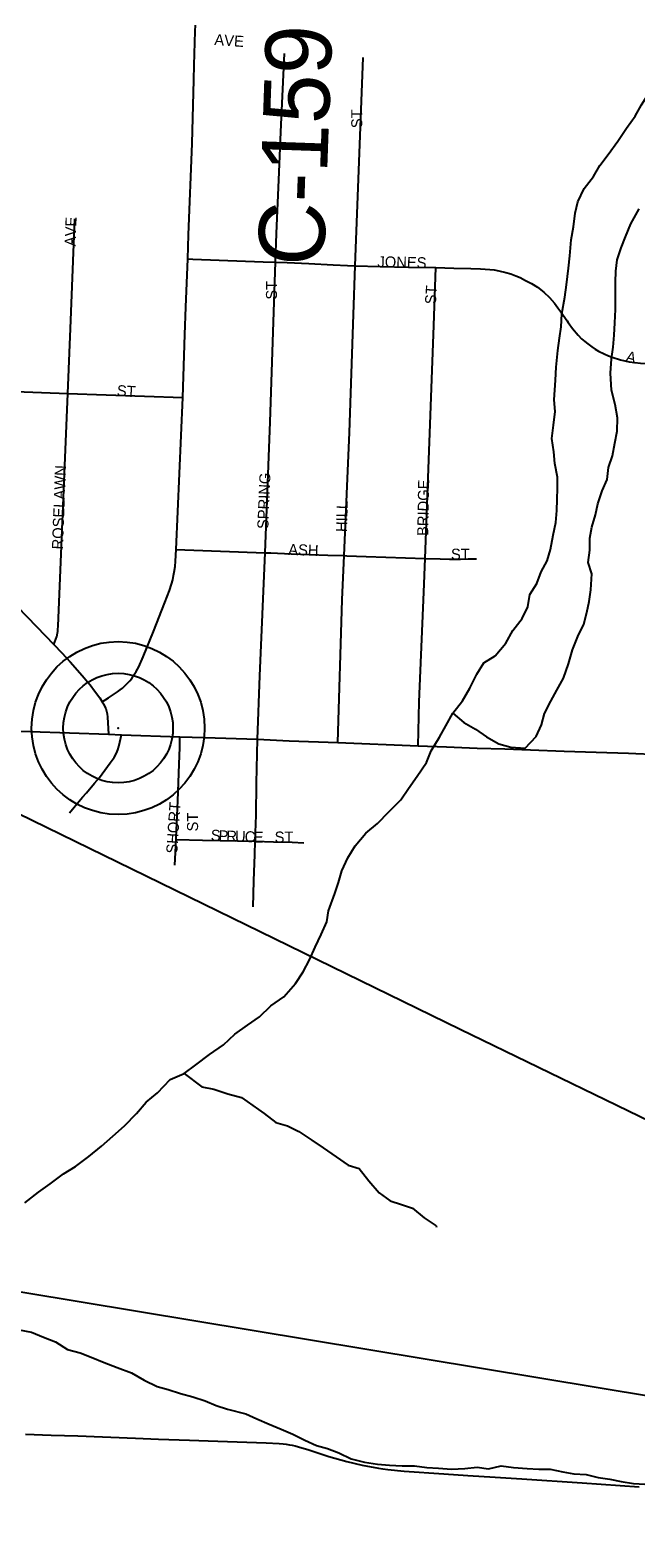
# Model space of a CAD drawing. Header units: feet. Extents: x 2113747 to 2516209, y 960708 to 1356798.
# Tile 107 of 206: x 2306016 to 2308767, y 1149352 to 1156200. Entities that reach past the tile are written whole.
import ezdxf

# ---------------------------------------------------------------- set-up
doc = ezdxf.new("R2010")
doc.units = ezdxf.units.FT
doc.header["$LTSCALE"] = 50
doc.header["$MEASUREMENT"] = 0
doc.linetypes.add('rr2', pattern=[0])
for name, color, linetype in [('0_Xref', 7, 'Continuous'), ('GM_X_County_Road', 3, 'Continuous'), ('GM_X_County_Road_Text', 3, 'Continuous'), ('GM_X_Minor_River', 5, 'Continuous'), ('GM_X_Rail_Line', 251, 'rr2'), ('GM_X_State_Route', 1, 'Continuous'), ('GM_X_Township_Road', 4, 'Continuous'), ('GM_X_Township_Subdivision', 4, 'Continuous'), ('GM_X_Township_Subdivision_Text', 4, 'Continuous'), ('GM_X_Unincorporated', 1, 'Continuous'), ('GM_X_Unincorporated_Location', 2, 'Continuous')]:
    doc.layers.add(name, color=color, linetype=linetype)
doc.styles.add('Styledgn030', font='dgn030.shx')

# ---------------------------------------------------------------- blocks, each defined once
blk = doc.blocks.new('Unicorp21')
at = {"layer": 'GM_X_Unincorporated'}
for radius in [392.8, 249]:
    blk.add_circle((0, 0), radius, dxfattribs=at)
blk = doc.blocks.new('POR')
at = {"layer": 'GM_X_County_Road', "flags": 128}
for points in [[(2306731.8, 1155161.5), (2306735.2, 1155271.3), (2306751.6, 1155684.8), (2306759.9, 1155975.2), (2306761.5, 1156040.8), (2306765.6, 1156195), (2306766.8, 1156222.3)], [(2306709.1, 1154531.7), (2306718.8, 1154818.6), (2306723.7, 1154942.6), (2306731.8, 1155161.5)], [(2306680, 1153842), (2306709.1, 1154531.7)], [(2305688.1, 1153872.7), (2305821.1, 1153729.3), (2305958.6, 1153581.7), (2306044.9, 1153491.6), (2306123.9, 1153410)], [(2306343.5, 1153149.9), (2306372.2, 1153167.8), (2306413.8, 1153195), (2306425.8, 1153203.7), (2306436.5, 1153212.2), (2306452.8, 1153227.8), (2306468.5, 1153244.5), (2306477.5, 1153256), (2306486.1, 1153268.4), (2306497.7, 1153287.4), (2306509.6, 1153308.9), (2306529.4, 1153353.8), (2306576.6, 1153469.2), (2306628.7, 1153600.2), (2306649.3, 1153655.6), (2306658.3, 1153683.6), (2306663.9, 1153704.1), (2306668.1, 1153722.8), (2306671.1, 1153738.9), (2306674.5, 1153764.3), (2306676.6, 1153787.7), (2306680, 1153842)], [(2306123.9, 1153410), (2306160.1, 1153372.3), (2306198.8, 1153330.5), (2306263.7, 1153256.5), (2306268.4, 1153250.8)], [(2306268.4, 1153250.8), (2306288.3, 1153226.9), (2306308.9, 1153200.1), (2306332.4, 1153168.2), (2306343.5, 1153149.9)], [(2306343.5, 1153149.9), (2306349.6, 1153139.9), (2306354.8, 1153130.1), (2306359.4, 1153118.5), (2306363.2, 1153107.7), (2306365.9, 1153095.7), (2306368.2, 1153080.5), (2306372.6, 1153002.2)]]:
    blk.add_lwpolyline(points, dxfattribs=at)
at = {"layer": 'GM_X_Minor_River', "flags": 128}
for points in [[(2307935.8, 1153097.3), (2307986.1, 1153055.6), (2308038.3, 1153026), (2308088.5, 1152990.3), (2308144.7, 1152958.7), (2308198.8, 1152943.1), (2308264.8, 1152939.6), (2308314.3, 1152992.1), (2308337.9, 1153044.3), (2308351.5, 1153096.5), (2308381, 1153152.8), (2308408.6, 1153203.1), (2308438.2, 1153257.3), (2308461.7, 1153321.6), (2308479.2, 1153385.8), (2308502.7, 1153446.1), (2308530.2, 1153502.4), (2308543.8, 1153554.5), (2308555.4, 1153604.7), (2308563, 1153658.8), (2308566.4, 1153730.9), (2308550, 1153782.9), (2308557.6, 1153839), (2308557.2, 1153893.1), (2308566.8, 1153943.2), (2308584.3, 1153999.4), (2308593.9, 1154049.5), (2308613.5, 1154107.8), (2308637.1, 1154160), (2308642.6, 1154214.1), (2308660.2, 1154266.3), (2308671.8, 1154324.5), (2308681.3, 1154378.6), (2308682.9, 1154438.7), (2308672.4, 1154500.7), (2308655.9, 1154564.7), (2308651.3, 1154642.7), (2308656.8, 1154706.9), (2308664.4, 1154761), (2308668, 1154815.1), (2308671.5, 1154871.2), (2308675.1, 1154931.3), (2308674.1, 1155055.4), (2308675.7, 1155105.5), (2308681.3, 1155157.6), (2308700.9, 1155211.8), (2308720.5, 1155262), (2308744, 1155320.3), (2308781.4, 1155388.6)], [(2308574.5, 1155535.2), (2308604, 1155585.5), (2308641.6, 1155635.9), (2308685.1, 1155696.3), (2308724.6, 1155754.7), (2308764.2, 1155809), (2308791.8, 1155861.3), (2308825.3, 1155913.6), (2308864.9, 1155966), (2308964, 1156066.9), (2308979.9, 1156087)], [(2305992.6, 1150873.6), (2306054.2, 1150922.1), (2306107.8, 1150960.6), (2306167.4, 1151005.1), (2306223.1, 1151039.6), (2306282.7, 1151084.1), (2306340.3, 1151130.6), (2306391.9, 1151177.1), (2306445.5, 1151223.5), (2306499, 1151280), (2306542.6, 1151330.4), (2306594.2, 1151372.9), (2306651.7, 1151433.4), (2306715.5, 1151461.9), (2306769.1, 1151500.3), (2306830.7, 1151546.9), (2306894.3, 1151591.4), (2306945.9, 1151639.9), (2307003.5, 1151680.4), (2307057.2, 1151718.8), (2307108.8, 1151769.3), (2307168.4, 1151809.8), (2307221.9, 1151870.3), (2307255.5, 1151922.6), (2307285, 1151976.9), (2307310.5, 1152035.2), (2307338.1, 1152093.4), (2307363.6, 1152149.7), (2307371.2, 1152199.8), (2307400.6, 1152278.2), (2307416.2, 1152328.4), (2307431.8, 1152382.5), (2307459.3, 1152440.8), (2307492.8, 1152495.1), (2307540.4, 1152553.6), (2307594, 1152596.1), (2307645.5, 1152650.5), (2307699.1, 1152705), (2307734.6, 1152755.3), (2307774.2, 1152811.7), (2307815.7, 1152874.1), (2307837.2, 1152926.3), (2307874.7, 1152988.7), (2307904.3, 1153041), (2307935.8, 1153097.3), (2307979.4, 1153153.7), (2308012.9, 1153212), (2308044.4, 1153274.4), (2308075.9, 1153326.7), (2308127.7, 1153359.1), (2308177.2, 1153415.6), (2308208.7, 1153473.9), (2308250.2, 1153528.3), (2308275.8, 1153580.5), (2308285.4, 1153636.6), (2308317, 1153687), (2308336.6, 1153739.2), (2308364.1, 1153789.4), (2308379.7, 1153841.6), (2308391.2, 1153905.8), (2308402.8, 1153964), (2308408.3, 1154018.1), (2308409.9, 1154068.2), (2308411.5, 1154120.2), (2308411.2, 1154170.3), (2308398.7, 1154232.3), (2308394.3, 1154284.3), (2308385.8, 1154346.3), (2308393.3, 1154406.5), (2308400.9, 1154468.6), (2308396.5, 1154520.6), (2308401.8, 1154610.8), (2308405.3, 1154668.9), (2308412.7, 1154745), (2308420.3, 1154801.2), (2308427.9, 1154853.3), (2308431.4, 1154911.4), (2308444.8, 1154987.6), (2308452.4, 1155043.7), (2308461.8, 1155119.9), (2308467.3, 1155176), (2308472.8, 1155248.1), (2308484.3, 1155306.3), (2308491.8, 1155368.4), (2308503.4, 1155420.6), (2308532.9, 1155480.9), (2308574.5, 1155535.2)], [(2306715.5, 1151461.9), (2306795.9, 1151400.4), (2306849.9, 1151390.8), (2306914, 1151369.3), (2306976.1, 1151351.7), (2307028.3, 1151316.1), (2307078.6, 1151280.4), (2307132.8, 1151238.8), (2307184.9, 1151223.2), (2307237.1, 1151197.5), (2307295.3, 1151157.9), (2307347.5, 1151124.3), (2307405.8, 1151082.7), (2307460, 1151045), (2307510.1, 1151029.4), (2307554.5, 1150973.7), (2307600.9, 1150919.9), (2307651.1, 1150882.3), (2307703.2, 1150866.7), (2307753.3, 1150849), (2307805.6, 1150805.4), (2307859.8, 1150769.7), (2307861.9, 1150763.7)], [(2305967.1, 1150296.7), (2306023.1, 1150287.1), (2306077.2, 1150263.5), (2306131.3, 1150241.9), (2306185.6, 1150208.2), (2306243.6, 1150192.6), (2306293.7, 1150173), (2306351.9, 1150149.4), (2306412, 1150125.9), (2306476.1, 1150102.3), (2306534.3, 1150068.7), (2306592.5, 1150039.1), (2306642.6, 1150025.5), (2306698.7, 1150007.9), (2306754.7, 1149992.3), (2306810.8, 1149974.7), (2306861, 1149953.1), (2306913, 1149937.4), (2306995.1, 1149916), (2307045.3, 1149892.4), (2307101.4, 1149868.8), (2307155.6, 1149845.2), (2307209.7, 1149823.6), (2307263.8, 1149795.9), (2307316, 1149772.3), (2307366, 1149758.7), (2307418.1, 1149739), (2307474.3, 1149711.4), (2307534.4, 1149695.9), (2307594.4, 1149686.3), (2307648.4, 1149682.7), (2307706.4, 1149679.1), (2307762.3, 1149679.6), (2307818.3, 1149672), (2307870.3, 1149668.4), (2307930.3, 1149664.8), (2307990.2, 1149667.3), (2308046.1, 1149673.7), (2308098.1, 1149666.1), (2308156, 1149678.6), (2308212, 1149671), (2308274, 1149667.5), (2308326, 1149663.9), (2308377.9, 1149664.3)], [(2308377.9, 1149664.3), (2308436, 1149652.7), (2308486, 1149643.1), (2308542, 1149639.5), (2308596, 1149625.9), (2308648, 1149618.3), (2308700.1, 1149608.6), (2308756.1, 1149599.1), (2308808.1, 1149595.4)]]:
    blk.add_lwpolyline(points, dxfattribs=at)
at = {"layer": 'GM_X_Rail_Line', "flags": 128}
for points in [[(2312712.3, 1149352.2), (2312329.4, 1149538.9), (2311669.6, 1149860.3), (2309036.5, 1151143.5), (2307969.8, 1151661.7), (2306026, 1152610), (2305571, 1152830.8), (2302452.4, 1154353.5), (2300460.9, 1155320.2), (2300332.3, 1155382.4)], [(2289135.6, 1154899.5), (2291249.4, 1153755.6), (2293732, 1152464.8), (2295741.1, 1151354.4), (2295965.6, 1151232.7), (2296216.5, 1151115.6), (2296447.6, 1151011.2), (2296697.3, 1150929.1), (2296949.7, 1150841.1), (2297228.5, 1150757.7), (2297477.3, 1150694.8), (2297806, 1150640.1), (2298106.3, 1150612.2), (2298406, 1150602.7), (2298733.2, 1150598.6), (2301536.3, 1150686.7), (2303731.4, 1150765.8), (2303957.2, 1150763.3), (2304151.1, 1150750.6), (2304382.5, 1150716), (2305983.8, 1150468.5), (2310414.3, 1149733.2), (2312076.6, 1149445.9), (2312488.6, 1149379.8), (2312712.3, 1149352.2)]]:
    blk.add_lwpolyline(points, dxfattribs=at)
at = {"layer": 'GM_X_State_Route', "flags": 128}
for points in [[(2305918.2, 1153016.8), (2306017.5, 1153014.1), (2306372.6, 1153002.2), (2306431.1, 1153000.2), (2306696.7, 1152991.2), (2306808.6, 1152987.4)], [(2306808.6, 1152987.4), (2307048.4, 1152979.3), (2307192.6, 1152973), (2307413.3, 1152965.1), (2307778.3, 1152949.9), (2307907.2, 1152944.6), (2308047, 1152939.7), (2308171.7, 1152935.4), (2308288.9, 1152931.4), (2308441.8, 1152926), (2308586.3, 1152920.9), (2308734, 1152915.9)], [(2308734, 1152915.9), (2308766.2, 1152914.6), (2308838.5, 1152912.1), (2308876.6, 1152910.9), (2308968.7, 1152908.1), (2309027.8, 1152906.3), (2309054.4, 1152905.4)]]:
    blk.add_lwpolyline(points, dxfattribs=at)
at = {"layer": 'GM_X_Township_Road', "flags": 128}
blk.add_lwpolyline([(2305995.9, 1149823.1), (2306111.5, 1149819), (2306232.7, 1149815), (2306494.8, 1149805), (2306599.2, 1149800.8), (2306740, 1149795.8), (2306825.2, 1149792.5), (2307087.6, 1149784.1), (2307146.8, 1149781.3), (2307165.2, 1149779.3), (2307179.7, 1149777.7), (2307193.8, 1149775.1), (2307205.9, 1149773), (2307219.7, 1149769.6), (2307234.8, 1149765.9), (2307282.1, 1149751.5), (2307372.7, 1149722.4), (2307454.7, 1149699.5), (2307524.6, 1149682.5), (2307598.4, 1149668.4), (2307618, 1149665.5), (2307640.4, 1149662.3), (2307715.2, 1149655.2), (2307895.1, 1149642.5), (2308003.2, 1149636), (2308127.6, 1149628.1), (2308248.8, 1149620.7), (2308523.6, 1149601.4), (2308782.2, 1149583.3)], dxfattribs=at)
at = {"layer": 'GM_X_Township_Subdivision', "flags": 128}
for points in [[(2307130.9, 1155146.3), (2307135.2, 1155277.4), (2307147.3, 1155555.8), (2307154.8, 1155738.7), (2307171.2, 1156094.9)], [(2307493, 1155129.3), (2307528, 1156075.9)], [(2306188.1, 1154550.1), (2306199.8, 1154845), (2306219.6, 1155343.2)], [(2306731.8, 1155161.5), (2306755.6, 1155160.6), (2306875.3, 1155155.8), (2307075.1, 1155148.5), (2307130.9, 1155146.3)], [(2307083.9, 1153826.8), (2307106.9, 1154421.3), (2307130.9, 1155146.3)], [(2307130.9, 1155146.3), (2307183.1, 1155144.3), (2307281.4, 1155139.9), (2307392.9, 1155134.1), (2307456.8, 1155130.7), (2307493, 1155129.3)], [(2307442, 1153813.6), (2307466, 1154373.5), (2307484.8, 1154908.1), (2307493, 1155129.3)], [(2307493, 1155129.3), (2307606.2, 1155126.4), (2307733.9, 1155123.8), (2307858.6, 1155121.6)], [(2307809.9, 1153801.2), (2307848.9, 1154859), (2307858.6, 1155121.6)], [(2307858.6, 1155121.6), (2307940.7, 1155119.8), (2308017.3, 1155118.1), (2308061.6, 1155116.4), (2308103.6, 1155113.7), (2308124.1, 1155111.2), (2308145.3, 1155107.4), (2308176.7, 1155099.6), (2308199.5, 1155092.9), (2308222.4, 1155084.5), (2308241.6, 1155076.3), (2308265.8, 1155063.9), (2308292.9, 1155049.6), (2308320.3, 1155032.4), (2308348.4, 1155010.6), (2308374.2, 1154986.3), (2308397.7, 1154959.5), (2308413, 1154939.2), (2308426.8, 1154920.4), (2308454.7, 1154879.7)], [(2308454.7, 1154879.7), (2308460.1, 1154871.9), (2308479.8, 1154845.5), (2308504.8, 1154815.3), (2308520.3, 1154798.8), (2308535.1, 1154786.4), (2308549.5, 1154775.2), (2308567.1, 1154762.2), (2308582.9, 1154751.4), (2308597.5, 1154742.7)], [(2308597.5, 1154742.7), (2308623.1, 1154729.6), (2308642.2, 1154720.9), (2308659.8, 1154714.3), (2308697.6, 1154702.3), (2308736.4, 1154693.9), (2308787.3, 1154687.4), (2308870.7, 1154683.3), (2308960.9, 1154681.1)], [(2305726.4, 1154566.9), (2305748, 1154566.1), (2306188.1, 1154550.1)], [(2306123.9, 1153410), (2306133.1, 1153434.2), (2306137.5, 1153446), (2306139.3, 1153452.6), (2306141.2, 1153463.5), (2306141.9, 1153469.3), (2306142.8, 1153478.5), (2306143.7, 1153493.4), (2306188.1, 1154550.1)], [(2306188.1, 1154550.1), (2306709.1, 1154531.7)], [(2306680, 1153842), (2306718.2, 1153840.4), (2307083.9, 1153826.8)], [(2307048.4, 1152979.3), (2307059.8, 1153267.7), (2307083.9, 1153826.8)], [(2307083.9, 1153826.8), (2307109.5, 1153825.9), (2307201.4, 1153822.2), (2307368.8, 1153816.2), (2307442, 1153813.6)], [(2307413.3, 1152965.1), (2307433.5, 1153613.2), (2307442, 1153813.6)], [(2307442, 1153813.6), (2307454.2, 1153813.2), (2307542.8, 1153810.2), (2307809.9, 1153801.2)], [(2307778.3, 1152949.9), (2307782.6, 1153150), (2307804, 1153647.3), (2307809.9, 1153801.2)], [(2307809.9, 1153801.2), (2307879, 1153798.9), (2307920.5, 1153797.9), (2307949.3, 1153797.4), (2307971, 1153797.4), (2308004.8, 1153798.3), (2308043.3, 1153798.9)], [(2306194.7, 1152645.7), (2306216.3, 1152670.3), (2306254.7, 1152716.2), (2306271.8, 1152736.2), (2306309.3, 1152780.3), (2306330.7, 1152806.4), (2306380.4, 1152871.7), (2306397.2, 1152896.5), (2306408.7, 1152916.9), (2306414.7, 1152930.8), (2306419.7, 1152947.1), (2306424.1, 1152966), (2306431.1, 1153000.2)], [(2306679.7, 1152524.4), (2306680.2, 1152533.1), (2306687.8, 1152700), (2306693.3, 1152867), (2306695.4, 1152942.4), (2306696.7, 1152991.2)], [(2307038.3, 1152516.4), (2307042.2, 1152634.1), (2307044.9, 1152779.6), (2307048.4, 1152979.3)], [(2306673.6, 1152407.2), (2306679.7, 1152524.4)], [(2306679.7, 1152524.4), (2306799.5, 1152521.8), (2307038.3, 1152516.4)], [(2307029, 1152218.1), (2307032.6, 1152337.1), (2307036.5, 1152455.6), (2307038.3, 1152516.4)], [(2307038.3, 1152516.4), (2307122.1, 1152514.2), (2307206.6, 1152511.4), (2307258.9, 1152509.3)]]:
    blk.add_lwpolyline(points, dxfattribs=at)
at = {"layer": 'GM_X_Unincorporated_Location'}
blk.add_point((2306416.1, 1153030.4), dxfattribs=at)
at = {"color": 7, "linetype": 'Continuous', "lineweight": 0}
blk.add_blockref('Unicorp21', (2306416.1, 1153030.4), dxfattribs=at)
at = {"layer": 'GM_X_County_Road_Text', "insert": (2307354.4, 1155125.4), "char_height": 300, "attachment_point": 7, "rotation": 87.9948, "line_spacing_factor": 0.8, "style": 'Styledgn030'}
blk.add_mtext('{\\Fdgn000|c0;\\C256;C-159}', dxfattribs=at)
at = {"layer": 'GM_X_Township_Subdivision_Text', "char_height": 50, "attachment_point": 7, "line_spacing_factor": 0.8, "style": 'Styledgn030'}
for s, insert, rotation in [('{\\Fdgn000|c0;\\C256;AVE}', (2306851.7, 1156132.9), 356.04938), ('{\\Fdgn000|c0;\\C256;ST}', (2307525.3, 1155755), 90), ('{\\Fdgn000|c0;\\C256;AVE}', (2306222.8, 1155218), 87.9557), ('{\\Fdgn000|c0;\\C256;JONES}', (2307593, 1155123.1), 358.63682), ('{\\Fdgn000|c0;\\C256;ST}', (2307138, 1154976.2), 90), ('{\\Fdgn000|c0;\\C256;ST}', (2307859.6, 1154953.8), 86.42535), ('{\\Fdgn000|c0;\\C256;A}', (2308717.7, 1154696.5), 345.46555), ('{\\Fdgn000|c0;\\C256;ST}', (2306408.9, 1154538), 356.42622), ('{\\Fdgn000|c0;\\C256;ROSELAWN}', (2306165.6, 1153840.8), 87.7672), ('{\\Fdgn000|c0;\\C256;SPRING}', (2307098.4, 1153933.2), 87.66396), ('{\\Fdgn000|c0;\\C256;BRIDGE}', (2307824.4, 1153902.5), 88.89465), ('{\\Fdgn000|c0;\\C256;HILL}', (2307454.8, 1153920), 88.21114), ('{\\Fdgn000|c0;\\C256;ASH}', (2307187.9, 1153816.3), 357.95571), ('{\\Fdgn000|c0;\\C256;ST}', (2307927.4, 1153794.3), 0.00001), ('{\\Fdgn000|c0;\\C256;SHORT}', (2306684.8, 1152458.8), 86.2653), ('{\\Fdgn000|c0;\\C256;ST}', (2306779.7, 1152560.6), 90), ('{\\Fdgn000|c0;\\C256;S}', (2306835.9, 1152518.4), 357.56742), ('{\\Fdgn000|c0;\\C256;P}', (2306871, 1152516.9), 357.56742), ('{\\Fdgn000|c0;\\C256;R}', (2306906.2, 1152515.4), 357.57058), ('{\\Fdgn000|c0;\\C256;U}', (2306945.8, 1152513.7), 357.57224), ('{\\Fdgn000|c0;\\C256;C}', (2306989.7, 1152511.9), 357.57058), ('{\\Fdgn000|c0;\\C256;E}', (2307031.2, 1152510.1), 359.12758), ('{\\Fdgn000|c0;\\C256;ST}', (2307126.6, 1152509.6), 0.00001)]:
    blk.add_mtext(s, dxfattribs=dict(at, insert=insert, rotation=rotation))

msp = doc.modelspace()

# ---------------------------------------------------------------- block references
at = {"layer": '0_Xref'}
msp.add_blockref('POR', (0, 0), dxfattribs=at)

doc.saveas('drawing.dxf')
